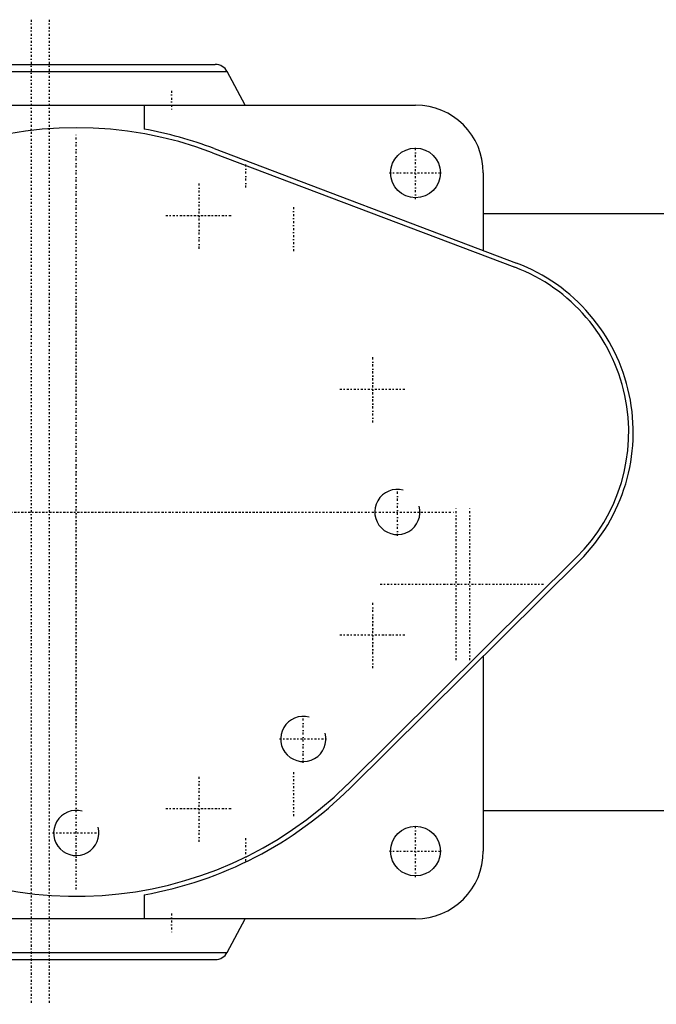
# Model space of a CAD drawing. Extents: x -545 to 345, y -109 to 109.
# Tile 3 of 4: x -12 to 128, y -109 to 109. Entities that reach past the tile are written whole.
import ezdxf

# ---------------------------------------------------------------- set-up
doc = ezdxf.new("R2010")
doc.units = 0
doc.linetypes.add('CENTER', pattern=[1.5, 0.45, -0.5, 0.05, -0.5])
for name, color, linetype in [('AM_0', 7, 'CONTINUOUS'), ('AM_10', 7, 'CONTINUOUS'), ('AM_7', 7, 'CENTER')]:
    doc.layers.add(name, color=color, linetype=linetype)

msp = doc.modelspace()

# ---------------------------------------------------------------- linework, layer by layer
at = {"layer": 'AM_0', "color": 7, "linetype": 'CONTINUOUS'}
for p, q in [((-148.75, 99), (30.75, 99)), ((-28.76, 97.41), (33.4, 97.41)), ((37.34, 90), (33.4, 97.41)), ((-75, 90), (75, 90)), ((15, 90), (15, 84.68)), ((30.14, 79.48), (96.97, 54.14)), ((30.49, 80.41), (97.32, 55.07)), ((90, 75), (90, 57.85)), ((90, 66), (158, 66)), ((110.6, -10.02), (59.86, -60.35)), ((111.31, -10.73), (60.56, -61.06)), ((90, -31.86), (90, -75)), ((90, -66), (158, -66)), ((15, -84.68), (15, -90)), ((75, -90), (-75, -90)), ((33.4, -97.41), (37.34, -90)), ((-28.76, -97.41), (33.4, -97.41)), ((-148.75, -99), (30.75, -99))]:
    msp.add_line(p, q, dxfattribs=at)
for centre in [(75, 75), (75, -75)]:
    msp.add_circle(centre, 5.5, dxfattribs=at)
for centre, radius, start, end in [((30.75, 96), 3, 28, 90), ((75, 75), 15, 0, 90), ((0, 0), 85, 69.2336, 314.7638), ((0, 0), 86, 69.2336, 79.9552), ((83.14, 17.67), 40, 314.7638, 69.2336), ((83.14, 17.67), 39, 314.7638, 69.2336), ((0, 0), 86, 280.0448, 314.7638), ((75, -75), 15, 270, 0), ((30.75, -96), 3, 270, 332)]:
    msp.add_arc(centre, radius, start, end, dxfattribs=at)
at = {"layer": 'AM_10', "color": 7, "linetype": 'CONTINUOUS'}
for centre in [(71, 0), (50.2, -50.2), (0, -71)]:
    msp.add_arc(centre, 5, 75, 15, dxfattribs=at)
at = {"layer": 'AM_7', "color": 4, "linetype": 'CENTER'}
for p, q in [((-10, 108.9), (-10, -108.9)), ((-6.01, 108.9), (-6.01, -108.9)), ((21.03, 93.2), (21.03, 88.8)), ((0, -83.48), (0, 83.48)), ((75, 69.22), (75, 80.78)), ((37.5, 71.75), (37.5, 77.25)), ((69.22, 75), (80.78, 75)), ((27.17, 58.25), (27.17, 72.95)), ((27.17, 61.39), (27.17, 69.79)), ((19.82, 65.6), (34.52, 65.6)), ((22.97, 65.59), (31.37, 65.59)), ((48, 67.45), (48, 57.55)), ((0, -47.77), (0, 47.77)), ((65.6, 19.82), (65.6, 34.52)), ((65.59, 22.97), (65.59, 31.37)), ((58.25, 27.17), (72.95, 27.17)), ((71, -5.25), (71, 5.25)), ((84, -32.8), (84, 0.8)), ((87, -32.8), (87, 0.8)), ((-83.48, 0), (83.48, 0)), ((-47.77, 0), (47.77, 0)), ((67.2, -16), (103.8, -16)), ((65.6, -34.52), (65.6, -19.82)), ((65.59, -31.37), (65.59, -22.97)), ((58.25, -27.17), (72.95, -27.17)), ((61.39, -27.17), (69.79, -27.17)), ((50.2, -55.45), (50.2, -44.95)), ((44.95, -50.2), (55.45, -50.2)), ((27.17, -72.95), (27.17, -58.25)), ((48, -57.55), (48, -67.45)), ((19.82, -65.6), (34.52, -65.6)), ((22.97, -65.59), (31.37, -65.59)), ((75, -80.78), (75, -69.22)), ((-5.25, -71), (5.25, -71)), ((37.5, -77.25), (37.5, -71.75)), ((69.22, -75), (80.78, -75)), ((21.03, -88.8), (21.03, -93.2))]:
    msp.add_line(p, q, dxfattribs=at)

doc.saveas('drawing.dxf')
